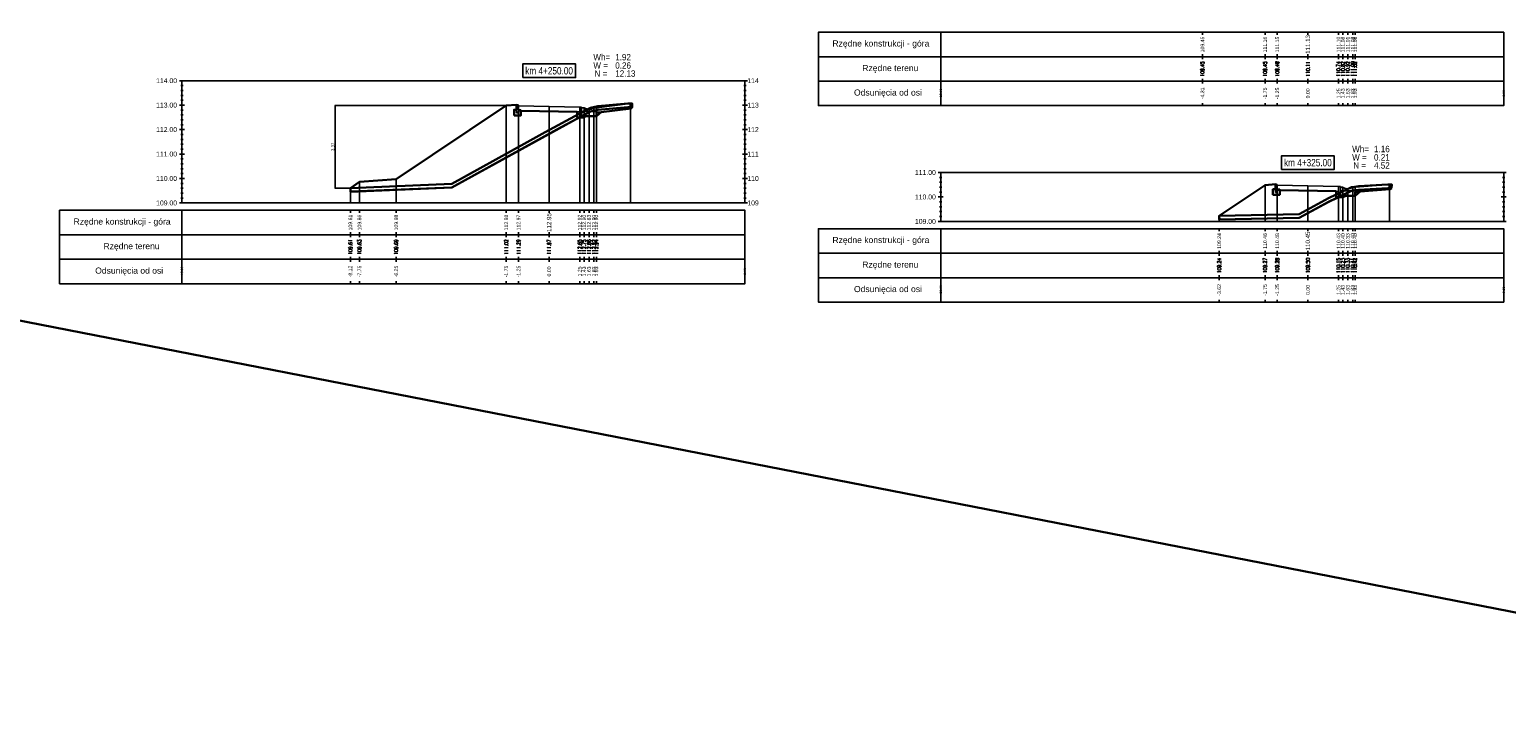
# Model space of a CAD drawing. Extents: x 7537626 to 7538805, y 5722894 to 5725486.
# Tile 88 of 105: x 7538696 to 7538756, y 5725288 to 5725317. Entities that reach past the tile are written whole.
import ezdxf

# ---------------------------------------------------------------- set-up
doc = ezdxf.new("R2010")
doc.units = 0
doc.header["$PDMODE"] = 35
doc.header["$PDSIZE"] = 0.3
for name, color, linetype in [('C-DROGI-PROFILE', 7, 'Continuous'), ('C-DROGI-PROFILE-ETYKIETY', 7, 'Continuous'), ('C-DROGI-PRZEKROJE-ETYKIETY', 7, 'Continuous'), ('C-POPRZECZKA-przekrój', 2, 'Continuous'), ('C-POPRZECZKA-widok', 1, 'Continuous')]:
    doc.layers.add(name, color=color, linetype=linetype)
for name, color, linetype, lineweight, plot in [('D-1.pow. hum.', 7, 'Continuous', 30, False), ('D-2.wykop', 30, 'Continuous', 30, False), ('D-3.nasyp', 4, 'Continuous', 30, False)]:
    doc.layers.add(name, color=color, linetype=linetype, lineweight=lineweight, plot=plot)
doc.layers.add('D-roboty-ziemne-opis', color=2, linetype='Continuous', lineweight=30)
doc.layers.add('poprzeczki', color=7, linetype='Continuous', true_color=0x0000d6)
doc.styles.add('2mm08', font='arial.ttf', dxfattribs={"width": 0.8})
doc.styles.add('opis_50', font='arial.ttf', dxfattribs={"height": 0.125})
doc.styles.get("Standard").update_dxf_attribs({"font": 'arial.ttf'})
doc.dimstyles.new('OPIS_50', dxfattribs={"dimscale": 0.5, "dimtxt": 0.125, "dimasz": 0.25, "dimexe": 0.1, "dimexo": 0.15, "dimgap": 0.1, "dimtad": 1, "dimzin": 0, "dimtxsty": 'opis_50', "dimblk": 'ARCHTICK', "dimcen": 0.15, "dimdle": 0.1, "dimaunit": 2, "dimadec": 4, "dimazin": 0, "dimtfac": 1, "dimtmove": 0, "dimatfit": 3, "dimfxl": 1, "dimarcsym": 0})

# ---------------------------------------------------------------- blocks, each defined once
blk = doc.blocks.new('_ArchTick')
at = {"color": 0, "linetype": 'ByBlock', "const_width": 0.15}
blk.add_lwpolyline([(-0.5, -0.5), (0.5, 0.5)], dxfattribs=at)
blk = doc.blocks.new('*D287')
at = {"layer": 'Defpoints', "color": 0, "transparency": 16777216}
for p in [(7538715.576, 5725313.586), (7538708.585, 5725310.219), (7538709.207, 5725310.219)]:
    blk.add_point(p, dxfattribs=at)
at = {"layer": 'poprzeczki', "color": 0, "lineweight": -2, "transparency": 16777216}
for p, q in [((7538715.561, 5725313.586), (7538708.575, 5725313.586)), ((7538708.585, 5725313.596), (7538708.585, 5725310.209)), ((7538709.192, 5725310.219), (7538708.575, 5725310.219))]:
    blk.add_line(p, q, dxfattribs=at)
at = {"layer": 'poprzeczki', "color": 0, "lineweight": -2, "transparency": 16777216, "xscale": 0.025, "yscale": 0.025, "zscale": 0.025}
for p, rotation in [((7538708.585, 5725313.586), 90), ((7538708.585, 5725310.219), 270)]:
    blk.add_blockref('_ArchTick', p, dxfattribs=dict(at, rotation=rotation))
at = {"layer": 'poprzeczki', "color": 0, "transparency": 16777216, "insert": (7538708.5, 5725311.903), "char_height": 0.125, "attachment_point": 5, "rotation": 90, "style": 'opis_50'}
blk.add_mtext('3,37', dxfattribs=at)

msp = doc.modelspace()

# ---------------------------------------------------------------- linework, layer by layer
at = {"layer": 'C-DROGI-PROFILE', "color": 7, "linetype": 'Continuous', "lineweight": -3}
for p, q in [((7538744.017, 5725316.587), (7538744.017, 5725316.487)), ((7538746.576, 5725316.587), (7538746.576, 5725316.487)), ((7538747.076, 5725316.587), (7538747.076, 5725316.487)), ((7538748.326, 5725316.587), (7538748.326, 5725316.487)), ((7538749.576, 5725316.587), (7538749.576, 5725316.487)), ((7538749.756, 5725316.587), (7538749.756, 5725316.487)), ((7538749.956, 5725316.587), (7538749.956, 5725316.487)), ((7538750.156, 5725316.587), (7538750.156, 5725316.487)), ((7538750.256, 5725316.587), (7538750.256, 5725316.487)), ((7538744.017, 5725315.587), (7538744.017, 5725315.687)), ((7538744.017, 5725315.587), (7538744.017, 5725315.487)), ((7538746.576, 5725315.587), (7538746.576, 5725315.687)), ((7538746.576, 5725315.587), (7538746.576, 5725315.487)), ((7538747.076, 5725315.587), (7538747.076, 5725315.687)), ((7538747.076, 5725315.587), (7538747.076, 5725315.487)), ((7538748.326, 5725315.587), (7538748.326, 5725315.687)), ((7538748.326, 5725315.587), (7538748.326, 5725315.487)), ((7538749.576, 5725315.587), (7538749.576, 5725315.687)), ((7538749.576, 5725315.587), (7538749.576, 5725315.487)), ((7538749.756, 5725315.587), (7538749.756, 5725315.687)), ((7538749.756, 5725315.587), (7538749.756, 5725315.487)), ((7538749.956, 5725315.587), (7538749.956, 5725315.687)), ((7538749.956, 5725315.587), (7538749.956, 5725315.487)), ((7538750.156, 5725315.587), (7538750.156, 5725315.687)), ((7538750.156, 5725315.587), (7538750.156, 5725315.487)), ((7538750.256, 5725315.587), (7538750.256, 5725315.687)), ((7538750.256, 5725315.587), (7538750.256, 5725315.487)), ((7538744.017, 5725314.587), (7538744.017, 5725314.687)), ((7538746.576, 5725314.587), (7538746.576, 5725314.687)), ((7538747.076, 5725314.587), (7538747.076, 5725314.687)), ((7538748.326, 5725314.587), (7538748.326, 5725314.687)), ((7538749.576, 5725314.587), (7538749.576, 5725314.687)), ((7538749.756, 5725314.587), (7538749.756, 5725314.687)), ((7538749.956, 5725314.587), (7538749.956, 5725314.687)), ((7538750.156, 5725314.587), (7538750.156, 5725314.687)), ((7538750.256, 5725314.587), (7538750.256, 5725314.687)), ((7538744.017, 5725314.587), (7538744.017, 5725314.487)), ((7538746.576, 5725314.587), (7538746.576, 5725314.487)), ((7538747.076, 5725314.587), (7538747.076, 5725314.487)), ((7538748.326, 5725314.587), (7538748.326, 5725314.487)), ((7538749.576, 5725314.587), (7538749.576, 5725314.487)), ((7538749.756, 5725314.587), (7538749.756, 5725314.487)), ((7538749.956, 5725314.587), (7538749.956, 5725314.487)), ((7538750.156, 5725314.587), (7538750.156, 5725314.487)), ((7538750.256, 5725314.587), (7538750.256, 5725314.487)), ((7538744.017, 5725313.587), (7538744.017, 5725313.687)), ((7538746.576, 5725313.587), (7538746.576, 5725313.687)), ((7538747.076, 5725313.587), (7538747.076, 5725313.687)), ((7538748.326, 5725313.587), (7538748.326, 5725313.687)), ((7538749.576, 5725313.587), (7538749.576, 5725313.687)), ((7538749.756, 5725313.587), (7538749.756, 5725313.687)), ((7538749.956, 5725313.587), (7538749.956, 5725313.687)), ((7538750.156, 5725313.587), (7538750.156, 5725313.687)), ((7538750.256, 5725313.587), (7538750.256, 5725313.687)), ((7538709.207, 5725309.307), (7538709.207, 5725309.207)), ((7538709.577, 5725309.307), (7538709.577, 5725309.207)), ((7538711.077, 5725309.307), (7538711.077, 5725309.207)), ((7538715.576, 5725309.307), (7538715.576, 5725309.207)), ((7538716.076, 5725309.307), (7538716.076, 5725309.207)), ((7538717.326, 5725309.307), (7538717.326, 5725309.207)), ((7538718.576, 5725309.307), (7538718.576, 5725309.207)), ((7538718.756, 5725309.307), (7538718.756, 5725309.207)), ((7538718.956, 5725309.307), (7538718.956, 5725309.207)), ((7538719.156, 5725309.307), (7538719.156, 5725309.207)), ((7538719.256, 5725309.307), (7538719.256, 5725309.207)), ((7538709.207, 5725308.307), (7538709.207, 5725308.407)), ((7538709.207, 5725308.307), (7538709.207, 5725308.207)), ((7538709.577, 5725308.307), (7538709.577, 5725308.407)), ((7538709.577, 5725308.307), (7538709.577, 5725308.207)), ((7538711.077, 5725308.307), (7538711.077, 5725308.407)), ((7538711.077, 5725308.307), (7538711.077, 5725308.207)), ((7538715.576, 5725308.307), (7538715.576, 5725308.407)), ((7538715.576, 5725308.307), (7538715.576, 5725308.207)), ((7538716.076, 5725308.307), (7538716.076, 5725308.407)), ((7538716.076, 5725308.307), (7538716.076, 5725308.207)), ((7538717.326, 5725308.307), (7538717.326, 5725308.407)), ((7538717.326, 5725308.307), (7538717.326, 5725308.207)), ((7538718.576, 5725308.307), (7538718.576, 5725308.407)), ((7538718.576, 5725308.307), (7538718.576, 5725308.207)), ((7538718.756, 5725308.307), (7538718.756, 5725308.407)), ((7538718.756, 5725308.307), (7538718.756, 5725308.207)), ((7538718.956, 5725308.307), (7538718.956, 5725308.407)), ((7538718.956, 5725308.307), (7538718.956, 5725308.207)), ((7538719.156, 5725308.307), (7538719.156, 5725308.407)), ((7538719.156, 5725308.307), (7538719.156, 5725308.207)), ((7538719.256, 5725308.307), (7538719.256, 5725308.407)), ((7538719.256, 5725308.307), (7538719.256, 5725308.207)), ((7538744.703, 5725308.552), (7538744.703, 5725308.452)), ((7538746.576, 5725308.552), (7538746.576, 5725308.452)), ((7538747.076, 5725308.552), (7538747.076, 5725308.452)), ((7538748.326, 5725308.552), (7538748.326, 5725308.452)), ((7538749.576, 5725308.552), (7538749.576, 5725308.452)), ((7538749.756, 5725308.552), (7538749.756, 5725308.452)), ((7538749.956, 5725308.552), (7538749.956, 5725308.452)), ((7538750.156, 5725308.552), (7538750.156, 5725308.452)), ((7538750.256, 5725308.552), (7538750.256, 5725308.452)), ((7538709.207, 5725307.307), (7538709.207, 5725307.407)), ((7538709.577, 5725307.307), (7538709.577, 5725307.407)), ((7538711.077, 5725307.307), (7538711.077, 5725307.407)), ((7538715.576, 5725307.307), (7538715.576, 5725307.407)), ((7538716.076, 5725307.307), (7538716.076, 5725307.407)), ((7538717.326, 5725307.307), (7538717.326, 5725307.407)), ((7538718.576, 5725307.307), (7538718.576, 5725307.407)), ((7538718.756, 5725307.307), (7538718.756, 5725307.407)), ((7538718.956, 5725307.307), (7538718.956, 5725307.407)), ((7538719.156, 5725307.307), (7538719.156, 5725307.407)), ((7538719.256, 5725307.307), (7538719.256, 5725307.407)), ((7538744.703, 5725307.552), (7538744.703, 5725307.652)), ((7538744.703, 5725307.552), (7538744.703, 5725307.452)), ((7538746.576, 5725307.552), (7538746.576, 5725307.652)), ((7538746.576, 5725307.552), (7538746.576, 5725307.452)), ((7538747.076, 5725307.552), (7538747.076, 5725307.652)), ((7538747.076, 5725307.552), (7538747.076, 5725307.452)), ((7538748.326, 5725307.552), (7538748.326, 5725307.652)), ((7538748.326, 5725307.552), (7538748.326, 5725307.452)), ((7538749.576, 5725307.552), (7538749.576, 5725307.652)), ((7538749.576, 5725307.552), (7538749.576, 5725307.452)), ((7538749.756, 5725307.552), (7538749.756, 5725307.652)), ((7538749.756, 5725307.552), (7538749.756, 5725307.452)), ((7538749.956, 5725307.552), (7538749.956, 5725307.652)), ((7538749.956, 5725307.552), (7538749.956, 5725307.452)), ((7538750.156, 5725307.552), (7538750.156, 5725307.652)), ((7538750.156, 5725307.552), (7538750.156, 5725307.452)), ((7538750.256, 5725307.552), (7538750.256, 5725307.652)), ((7538750.256, 5725307.552), (7538750.256, 5725307.452)), ((7538709.207, 5725307.307), (7538709.207, 5725307.207)), ((7538709.577, 5725307.307), (7538709.577, 5725307.207)), ((7538711.077, 5725307.307), (7538711.077, 5725307.207)), ((7538715.576, 5725307.307), (7538715.576, 5725307.207)), ((7538716.076, 5725307.307), (7538716.076, 5725307.207)), ((7538717.326, 5725307.307), (7538717.326, 5725307.207)), ((7538718.576, 5725307.307), (7538718.576, 5725307.207)), ((7538718.756, 5725307.307), (7538718.756, 5725307.207)), ((7538718.956, 5725307.307), (7538718.956, 5725307.207)), ((7538719.156, 5725307.307), (7538719.156, 5725307.207)), ((7538719.256, 5725307.307), (7538719.256, 5725307.207)), ((7538709.207, 5725306.307), (7538709.207, 5725306.407)), ((7538709.577, 5725306.307), (7538709.577, 5725306.407)), ((7538711.077, 5725306.307), (7538711.077, 5725306.407)), ((7538715.576, 5725306.307), (7538715.576, 5725306.407)), ((7538716.076, 5725306.307), (7538716.076, 5725306.407)), ((7538717.326, 5725306.307), (7538717.326, 5725306.407)), ((7538718.576, 5725306.307), (7538718.576, 5725306.407)), ((7538718.756, 5725306.307), (7538718.756, 5725306.407)), ((7538718.956, 5725306.307), (7538718.956, 5725306.407)), ((7538719.156, 5725306.307), (7538719.156, 5725306.407)), ((7538719.256, 5725306.307), (7538719.256, 5725306.407)), ((7538744.703, 5725306.552), (7538744.703, 5725306.652)), ((7538744.703, 5725306.552), (7538744.703, 5725306.452)), ((7538746.576, 5725306.552), (7538746.576, 5725306.652)), ((7538746.576, 5725306.552), (7538746.576, 5725306.452)), ((7538747.076, 5725306.552), (7538747.076, 5725306.652)), ((7538747.076, 5725306.552), (7538747.076, 5725306.452)), ((7538748.326, 5725306.552), (7538748.326, 5725306.652)), ((7538748.326, 5725306.552), (7538748.326, 5725306.452)), ((7538749.576, 5725306.552), (7538749.576, 5725306.652)), ((7538749.576, 5725306.552), (7538749.576, 5725306.452)), ((7538749.756, 5725306.552), (7538749.756, 5725306.652)), ((7538749.756, 5725306.552), (7538749.756, 5725306.452)), ((7538749.956, 5725306.552), (7538749.956, 5725306.652)), ((7538749.956, 5725306.552), (7538749.956, 5725306.452)), ((7538750.156, 5725306.552), (7538750.156, 5725306.652)), ((7538750.156, 5725306.552), (7538750.156, 5725306.452)), ((7538750.256, 5725306.552), (7538750.256, 5725306.652)), ((7538750.256, 5725306.552), (7538750.256, 5725306.452)), ((7538744.703, 5725305.552), (7538744.703, 5725305.652)), ((7538746.576, 5725305.552), (7538746.576, 5725305.652)), ((7538747.076, 5725305.552), (7538747.076, 5725305.652)), ((7538748.326, 5725305.552), (7538748.326, 5725305.652)), ((7538749.576, 5725305.552), (7538749.576, 5725305.652)), ((7538749.756, 5725305.552), (7538749.756, 5725305.652)), ((7538749.956, 5725305.552), (7538749.956, 5725305.652)), ((7538750.156, 5725305.552), (7538750.156, 5725305.652)), ((7538750.256, 5725305.552), (7538750.256, 5725305.652))]:
    msp.add_line(p, q, dxfattribs=at)
at = {"layer": 'C-DROGI-PROFILE', "color": 1, "linetype": 'Continuous', "lineweight": -3}
for points in [[(7538733.326, 5725315.587), (7538733.326, 5725316.587), (7538728.326, 5725316.587), (7538728.326, 5725315.587)], [(7538733.326, 5725315.587), (7538756.326, 5725315.587), (7538756.326, 5725316.587), (7538733.326, 5725316.587)], [(7538733.326, 5725314.587), (7538733.326, 5725315.587), (7538728.326, 5725315.587), (7538728.326, 5725314.587)], [(7538733.326, 5725314.587), (7538756.326, 5725314.587), (7538756.326, 5725315.587), (7538733.326, 5725315.587)], [(7538733.326, 5725313.587), (7538733.326, 5725314.587), (7538728.326, 5725314.587), (7538728.326, 5725313.587)], [(7538733.326, 5725313.587), (7538756.326, 5725313.587), (7538756.326, 5725314.587), (7538733.326, 5725314.587)], [(7538702.326, 5725308.307), (7538702.326, 5725309.307), (7538697.326, 5725309.307), (7538697.326, 5725308.307)], [(7538702.326, 5725308.307), (7538725.326, 5725308.307), (7538725.326, 5725309.307), (7538702.326, 5725309.307)], [(7538702.326, 5725307.307), (7538702.326, 5725308.307), (7538697.326, 5725308.307), (7538697.326, 5725307.307)], [(7538702.326, 5725307.307), (7538725.326, 5725307.307), (7538725.326, 5725308.307), (7538702.326, 5725308.307)], [(7538733.326, 5725307.552), (7538733.326, 5725308.552), (7538728.326, 5725308.552), (7538728.326, 5725307.552)], [(7538733.326, 5725307.552), (7538756.326, 5725307.552), (7538756.326, 5725308.552), (7538733.326, 5725308.552)], [(7538733.326, 5725306.552), (7538733.326, 5725307.552), (7538728.326, 5725307.552), (7538728.326, 5725306.552)], [(7538733.326, 5725306.552), (7538756.326, 5725306.552), (7538756.326, 5725307.552), (7538733.326, 5725307.552)], [(7538702.326, 5725306.307), (7538702.326, 5725307.307), (7538697.326, 5725307.307), (7538697.326, 5725306.307)], [(7538702.326, 5725306.307), (7538725.326, 5725306.307), (7538725.326, 5725307.307), (7538702.326, 5725307.307)], [(7538733.326, 5725305.552), (7538733.326, 5725306.552), (7538728.326, 5725306.552), (7538728.326, 5725305.552)], [(7538733.326, 5725305.552), (7538756.326, 5725305.552), (7538756.326, 5725306.552), (7538733.326, 5725306.552)]]:
    msp.add_3dface(points, dxfattribs=at)
at = {"layer": 'C-DROGI-PRZEKROJE-ETYKIETY', "color": 1, "linetype": 'Continuous', "lineweight": -3}
for p, q in [((7538715.576, 5725313.586), (7538715.576, 5725309.607)), ((7538716.076, 5725313.579), (7538716.076, 5725309.607)), ((7538717.326, 5725313.554), (7538717.326, 5725309.607)), ((7538718.576, 5725313.529), (7538718.576, 5725309.607)), ((7538718.756, 5725313.503), (7538718.756, 5725309.607)), ((7538718.956, 5725313.433), (7538718.956, 5725309.607)), ((7538719.156, 5725313.503), (7538719.156, 5725309.607)), ((7538719.256, 5725313.503), (7538719.256, 5725309.607)), ((7538720.656, 5725313.672), (7538720.656, 5725309.607)), ((7538746.576, 5725310.337), (7538746.576, 5725308.852)), ((7538747.076, 5725310.331), (7538747.076, 5725308.852)), ((7538748.326, 5725310.306), (7538748.326, 5725308.852)), ((7538749.576, 5725310.281), (7538749.576, 5725308.852)), ((7538749.756, 5725310.255), (7538749.756, 5725308.852)), ((7538749.956, 5725310.185), (7538749.956, 5725308.852)), ((7538750.156, 5725310.255), (7538750.156, 5725308.852)), ((7538750.256, 5725310.255), (7538750.256, 5725308.852)), ((7538751.656, 5725310.365), (7538751.656, 5725308.852)), ((7538744.703, 5725309.088), (7538744.703, 5725308.852))]:
    msp.add_line(p, q, dxfattribs=at)
for points in [[(7538709.577, 5725310.466), (7538709.577, 5725309.607)], [(7538711.077, 5725310.586), (7538711.077, 5725309.607)], [(7538709.207, 5725310.219), (7538709.207, 5725309.607)]]:
    msp.add_lwpolyline(points, dxfattribs=at)
at = {"layer": 'C-POPRZECZKA-przekrój', "color": 2, "linetype": 'Continuous', "lineweight": -3}
for p, q in [((7538715.576, 5725313.586), (7538715.996, 5725313.619)), ((7538715.896, 5725313.189), (7538715.896, 5725313.419)), ((7538715.896, 5725313.419), (7538715.996, 5725313.419)), ((7538716.036, 5725313.619), (7538715.996, 5725313.619)), ((7538715.996, 5725313.619), (7538715.996, 5725313.289)), ((7538715.996, 5725313.419), (7538715.996, 5725313.319)), ((7538716.042, 5725313.619), (7538716.036, 5725313.619)), ((7538716.05, 5725313.617), (7538716.042, 5725313.619)), ((7538716.059, 5725313.613), (7538716.05, 5725313.617)), ((7538716.065, 5725313.608), (7538716.059, 5725313.613)), ((7538716.069, 5725313.602), (7538716.065, 5725313.608)), ((7538716.073, 5725313.595), (7538716.069, 5725313.602)), ((7538716.076, 5725313.587), (7538716.073, 5725313.595)), ((7538716.076, 5725313.579), (7538716.076, 5725313.587)), ((7538716.076, 5725313.579), (7538717.326, 5725313.554)), ((7538716.076, 5725313.579), (7538716.077, 5725313.379)), ((7538716.076, 5725313.289), (7538716.076, 5725313.579)), ((7538716.076, 5725313.579), (7538716.076, 5725313.419)), ((7538716.076, 5725313.419), (7538716.176, 5725313.419)), ((7538716.176, 5725313.419), (7538716.176, 5725313.189)), ((7538717.326, 5725313.354), (7538717.326, 5725313.554)), ((7538717.326, 5725313.554), (7538718.576, 5725313.529)), ((7538718.576, 5725313.529), (7538718.575, 5725313.329)), ((7538718.576, 5725313.529), (7538718.656, 5725313.529)), ((7538718.576, 5725313.329), (7538718.576, 5725313.529)), ((7538718.576, 5725313.529), (7538718.576, 5725313.199)), ((7538718.656, 5725313.153), (7538718.656, 5725313.529)), ((7538718.656, 5725313.503), (7538718.756, 5725313.503)), ((7538718.656, 5725313.353), (7538718.656, 5725313.503)), ((7538718.756, 5725313.503), (7538718.773, 5725313.491)), ((7538718.773, 5725313.491), (7538718.791, 5725313.479)), ((7538718.791, 5725313.479), (7538718.808, 5725313.47)), ((7538718.808, 5725313.47), (7538718.827, 5725313.461)), ((7538718.827, 5725313.461), (7538718.849, 5725313.452)), ((7538718.849, 5725313.452), (7538718.877, 5725313.443)), ((7538718.877, 5725313.443), (7538718.903, 5725313.438)), ((7538718.903, 5725313.438), (7538718.926, 5725313.435)), ((7538718.926, 5725313.435), (7538718.956, 5725313.433)), ((7538718.956, 5725313.433), (7538718.979, 5725313.434)), ((7538718.979, 5725313.434), (7538719.005, 5725313.437)), ((7538719.005, 5725313.437), (7538719.027, 5725313.441)), ((7538719.027, 5725313.441), (7538719.056, 5725313.449)), ((7538719.056, 5725313.449), (7538719.082, 5725313.459)), ((7538719.082, 5725313.459), (7538719.107, 5725313.471)), ((7538719.107, 5725313.471), (7538719.125, 5725313.481)), ((7538719.125, 5725313.481), (7538719.141, 5725313.492)), ((7538719.141, 5725313.492), (7538719.156, 5725313.503)), ((7538719.156, 5725313.503), (7538719.256, 5725313.503)), ((7538719.256, 5725313.503), (7538719.256, 5725313.353)), ((7538716.176, 5725313.189), (7538715.896, 5725313.189)), ((7538715.996, 5725313.319), (7538716.076, 5725313.319)), ((7538715.996, 5725313.289), (7538716.076, 5725313.289)), ((7538716.077, 5725313.379), (7538717.326, 5725313.354)), ((7538717.326, 5725313.354), (7538718.575, 5725313.329)), ((7538718.476, 5725313.099), (7538718.476, 5725313.329)), ((7538718.476, 5725313.329), (7538718.576, 5725313.329)), ((7538718.756, 5725313.099), (7538718.476, 5725313.099)), ((7538718.576, 5725313.199), (7538718.656, 5725313.199)), ((7538719.256, 5725313.353), (7538718.656, 5725313.353)), ((7538718.656, 5725313.329), (7538718.756, 5725313.329)), ((7538718.656, 5725313.199), (7538718.656, 5725313.329)), ((7538718.656, 5725313.153), (7538719.256, 5725313.153)), ((7538718.756, 5725313.329), (7538718.756, 5725313.099)), ((7538719.256, 5725313.153), (7538719.256, 5725313.353)), ((7538744.703, 5725309.088), (7538746.576, 5725310.337)), ((7538746.576, 5725310.337), (7538746.996, 5725310.371)), ((7538746.896, 5725309.941), (7538746.896, 5725310.171)), ((7538746.896, 5725310.171), (7538746.996, 5725310.171)), ((7538747.176, 5725309.941), (7538746.896, 5725309.941)), ((7538747.036, 5725310.371), (7538746.996, 5725310.371)), ((7538746.996, 5725310.371), (7538746.996, 5725310.041)), ((7538746.996, 5725310.171), (7538746.996, 5725310.071)), ((7538746.996, 5725310.071), (7538747.076, 5725310.071)), ((7538746.996, 5725310.041), (7538747.076, 5725310.041)), ((7538747.042, 5725310.37), (7538747.036, 5725310.371)), ((7538747.05, 5725310.368), (7538747.042, 5725310.37)), ((7538747.059, 5725310.364), (7538747.05, 5725310.368)), ((7538747.065, 5725310.359), (7538747.059, 5725310.364)), ((7538747.069, 5725310.354), (7538747.065, 5725310.359)), ((7538747.073, 5725310.346), (7538747.069, 5725310.354)), ((7538747.076, 5725310.338), (7538747.073, 5725310.346)), ((7538747.076, 5725310.331), (7538747.076, 5725310.338)), ((7538747.076, 5725310.331), (7538748.326, 5725310.306)), ((7538747.076, 5725310.331), (7538747.077, 5725310.131)), ((7538747.076, 5725310.041), (7538747.076, 5725310.331)), ((7538747.076, 5725310.331), (7538747.076, 5725310.171)), ((7538747.076, 5725310.171), (7538747.176, 5725310.171)), ((7538747.077, 5725310.131), (7538748.326, 5725310.106)), ((7538747.176, 5725310.171), (7538747.176, 5725309.941)), ((7538748.326, 5725310.106), (7538748.326, 5725310.306)), ((7538748.326, 5725310.306), (7538749.576, 5725310.281)), ((7538748.326, 5725310.106), (7538749.575, 5725310.081)), ((7538749.476, 5725309.851), (7538749.476, 5725310.081)), ((7538749.476, 5725310.081), (7538749.576, 5725310.081)), ((7538749.756, 5725309.851), (7538749.476, 5725309.851)), ((7538749.576, 5725310.281), (7538749.575, 5725310.081)), ((7538749.576, 5725310.281), (7538749.656, 5725310.281)), ((7538749.576, 5725310.081), (7538749.576, 5725310.281)), ((7538749.576, 5725310.281), (7538749.576, 5725309.951)), ((7538749.576, 5725309.951), (7538749.656, 5725309.951)), ((7538749.656, 5725309.905), (7538749.656, 5725310.281)), ((7538749.656, 5725310.255), (7538749.756, 5725310.255)), ((7538749.656, 5725310.105), (7538749.656, 5725310.255)), ((7538750.256, 5725310.105), (7538749.656, 5725310.105)), ((7538749.656, 5725310.081), (7538749.756, 5725310.081)), ((7538749.656, 5725309.951), (7538749.656, 5725310.081)), ((7538749.656, 5725309.905), (7538750.256, 5725309.905)), ((7538749.756, 5725310.255), (7538749.773, 5725310.242)), ((7538749.756, 5725310.081), (7538749.756, 5725309.851)), ((7538749.773, 5725310.242), (7538749.791, 5725310.23)), ((7538749.791, 5725310.23), (7538749.808, 5725310.221)), ((7538749.808, 5725310.221), (7538749.827, 5725310.212)), ((7538749.827, 5725310.212), (7538749.849, 5725310.203)), ((7538749.849, 5725310.203), (7538749.877, 5725310.195)), ((7538749.877, 5725310.195), (7538749.903, 5725310.189)), ((7538749.903, 5725310.189), (7538749.926, 5725310.186)), ((7538749.926, 5725310.186), (7538749.956, 5725310.185)), ((7538749.956, 5725310.185), (7538749.979, 5725310.185)), ((7538749.979, 5725310.185), (7538750.005, 5725310.188)), ((7538750.005, 5725310.188), (7538750.027, 5725310.193)), ((7538750.027, 5725310.193), (7538750.056, 5725310.2)), ((7538750.056, 5725310.2), (7538750.082, 5725310.21)), ((7538750.082, 5725310.21), (7538750.107, 5725310.222)), ((7538750.107, 5725310.222), (7538750.125, 5725310.232)), ((7538750.125, 5725310.232), (7538750.141, 5725310.243)), ((7538750.141, 5725310.243), (7538750.156, 5725310.255)), ((7538750.156, 5725310.255), (7538750.256, 5725310.255)), ((7538750.256, 5725310.255), (7538750.256, 5725310.105)), ((7538750.256, 5725309.905), (7538750.256, 5725310.105))]:
    msp.add_line(p, q, dxfattribs=at)
msp.add_lwpolyline([(7538709.207, 5725310.219), (7538709.577, 5725310.466), (7538711.077, 5725310.586), (7538715.576, 5725313.586)], dxfattribs=at)
at = {"layer": 'C-POPRZECZKA-przekrój'}
for points in [[(7538719.256, 5725313.503), (7538720.656, 5725313.672)], [(7538719.28, 5725313.305), (7538720.68, 5725313.473)], [(7538750.256, 5725310.255), (7538751.656, 5725310.365)], [(7538750.272, 5725310.055), (7538751.672, 5725310.165)]]:
    msp.add_lwpolyline(points, dxfattribs=at)
at = {"layer": 'C-POPRZECZKA-widok', "color": 1, "linetype": 'Continuous', "lineweight": -3}
for p, q in [((7538702.226, 5725314.607), (7538725.426, 5725314.607)), ((7538702.326, 5725309.607), (7538702.326, 5725314.607)), ((7538725.326, 5725309.607), (7538725.326, 5725314.607)), ((7538702.276, 5725314.407), (7538702.376, 5725314.407)), ((7538702.276, 5725314.207), (7538702.376, 5725314.207)), ((7538702.276, 5725314.007), (7538702.376, 5725314.007)), ((7538725.276, 5725314.407), (7538725.376, 5725314.407)), ((7538725.276, 5725314.207), (7538725.376, 5725314.207)), ((7538725.276, 5725314.007), (7538725.376, 5725314.007)), ((7538702.226, 5725313.607), (7538702.426, 5725313.607)), ((7538702.276, 5725313.807), (7538702.376, 5725313.807)), ((7538702.276, 5725313.607), (7538702.376, 5725313.607)), ((7538702.276, 5725313.407), (7538702.376, 5725313.407)), ((7538725.226, 5725313.607), (7538725.426, 5725313.607)), ((7538725.276, 5725313.807), (7538725.376, 5725313.807)), ((7538725.276, 5725313.607), (7538725.376, 5725313.607)), ((7538725.276, 5725313.407), (7538725.376, 5725313.407)), ((7538702.276, 5725313.207), (7538702.376, 5725313.207)), ((7538702.276, 5725313.007), (7538702.376, 5725313.007)), ((7538702.276, 5725312.807), (7538702.376, 5725312.807)), ((7538725.276, 5725313.207), (7538725.376, 5725313.207)), ((7538725.276, 5725313.007), (7538725.376, 5725313.007)), ((7538725.276, 5725312.807), (7538725.376, 5725312.807)), ((7538702.226, 5725312.607), (7538702.426, 5725312.607)), ((7538702.276, 5725312.607), (7538702.376, 5725312.607)), ((7538702.276, 5725312.407), (7538702.376, 5725312.407)), ((7538702.276, 5725312.207), (7538702.376, 5725312.207)), ((7538725.226, 5725312.607), (7538725.426, 5725312.607)), ((7538725.276, 5725312.607), (7538725.376, 5725312.607)), ((7538725.276, 5725312.407), (7538725.376, 5725312.407)), ((7538725.276, 5725312.207), (7538725.376, 5725312.207)), ((7538702.226, 5725311.607), (7538702.426, 5725311.607)), ((7538702.276, 5725312.007), (7538702.376, 5725312.007)), ((7538702.276, 5725311.807), (7538702.376, 5725311.807)), ((7538702.276, 5725311.607), (7538702.376, 5725311.607)), ((7538725.226, 5725311.607), (7538725.426, 5725311.607)), ((7538725.276, 5725312.007), (7538725.376, 5725312.007)), ((7538725.276, 5725311.807), (7538725.376, 5725311.807)), ((7538725.276, 5725311.607), (7538725.376, 5725311.607)), ((7538702.276, 5725311.407), (7538702.376, 5725311.407)), ((7538702.276, 5725311.207), (7538702.376, 5725311.207)), ((7538702.276, 5725311.007), (7538702.376, 5725311.007)), ((7538725.276, 5725311.407), (7538725.376, 5725311.407)), ((7538725.276, 5725311.207), (7538725.376, 5725311.207)), ((7538725.276, 5725311.007), (7538725.376, 5725311.007)), ((7538702.226, 5725310.607), (7538702.426, 5725310.607)), ((7538702.276, 5725310.807), (7538702.376, 5725310.807)), ((7538702.276, 5725310.607), (7538702.376, 5725310.607)), ((7538702.276, 5725310.407), (7538702.376, 5725310.407)), ((7538725.226, 5725310.607), (7538725.426, 5725310.607)), ((7538725.276, 5725310.807), (7538725.376, 5725310.807)), ((7538725.276, 5725310.607), (7538725.376, 5725310.607)), ((7538725.276, 5725310.407), (7538725.376, 5725310.407)), ((7538733.226, 5725310.852), (7538756.426, 5725310.852)), ((7538733.276, 5725310.652), (7538733.376, 5725310.652)), ((7538733.276, 5725310.452), (7538733.376, 5725310.452)), ((7538733.326, 5725308.852), (7538733.326, 5725310.852)), ((7538756.276, 5725310.652), (7538756.376, 5725310.652)), ((7538756.276, 5725310.452), (7538756.376, 5725310.452)), ((7538756.326, 5725308.852), (7538756.326, 5725310.852)), ((7538702.276, 5725310.207), (7538702.376, 5725310.207)), ((7538702.276, 5725310.007), (7538702.376, 5725310.007)), ((7538702.276, 5725309.807), (7538702.376, 5725309.807)), ((7538725.276, 5725310.207), (7538725.376, 5725310.207)), ((7538725.276, 5725310.007), (7538725.376, 5725310.007)), ((7538725.276, 5725309.807), (7538725.376, 5725309.807)), ((7538733.226, 5725309.852), (7538733.426, 5725309.852)), ((7538733.276, 5725310.252), (7538733.376, 5725310.252)), ((7538733.276, 5725310.052), (7538733.376, 5725310.052)), ((7538733.276, 5725309.852), (7538733.376, 5725309.852)), ((7538756.226, 5725309.852), (7538756.426, 5725309.852)), ((7538756.276, 5725310.252), (7538756.376, 5725310.252)), ((7538756.276, 5725310.052), (7538756.376, 5725310.052)), ((7538756.276, 5725309.852), (7538756.376, 5725309.852)), ((7538702.226, 5725309.607), (7538725.426, 5725309.607)), ((7538733.276, 5725309.652), (7538733.376, 5725309.652)), ((7538733.276, 5725309.452), (7538733.376, 5725309.452)), ((7538733.276, 5725309.252), (7538733.376, 5725309.252)), ((7538756.276, 5725309.652), (7538756.376, 5725309.652)), ((7538756.276, 5725309.452), (7538756.376, 5725309.452)), ((7538756.276, 5725309.252), (7538756.376, 5725309.252)), ((7538733.226, 5725308.852), (7538756.426, 5725308.852)), ((7538733.276, 5725309.052), (7538733.376, 5725309.052)), ((7538756.276, 5725309.052), (7538756.376, 5725309.052))]:
    msp.add_line(p, q, dxfattribs=at)
at = {"layer": 'C-POPRZECZKA-widok', "color": 3, "linetype": 'Continuous', "lineweight": -3}
for points in [[(7538716.247, 5725314.732), (7538718.406, 5725314.732), (7538718.406, 5725315.289), (7538716.247, 5725315.289)], [(7538747.247, 5725310.977), (7538749.406, 5725310.977), (7538749.406, 5725311.534), (7538747.247, 5725311.534)]]:
    msp.add_3dface(points, dxfattribs=at)
at = {"layer": 'D-1.pow. hum.'}
for points in [[(7538709.207, 5725310.219), (7538709.207, 5725310.069), (7538713.348, 5725310.238), (7538717.648, 5725312.607), (7538719.018, 5725313.351), (7538719.318, 5725313.416), (7538720.547, 5725313.52), (7538720.725, 5725313.523), (7538720.724, 5725313.673), (7538720.547, 5725313.67), (7538719.318, 5725313.566), (7538719.018, 5725313.501), (7538718.371, 5725313.15), (7538717.169, 5725312.496), (7538716.307, 5725312.028), (7538713.348, 5725310.388), (7538709.207, 5725310.219)], [(7538744.703, 5725309.088), (7538744.703, 5725308.938), (7538747.963, 5725309), (7538749.173, 5725309.657), (7538750.107, 5725310.102), (7538750.395, 5725310.142), (7538751.596, 5725310.214), (7538751.741, 5725310.216), (7538751.752, 5725310.366), (7538751.588, 5725310.365), (7538750.395, 5725310.292), (7538750.229, 5725310.267), (7538750.107, 5725310.252), (7538749.173, 5725309.807), (7538747.963, 5725309.15), (7538744.703, 5725309.088)]]:
    msp.add_lwpolyline(points, dxfattribs=at)
at = {"layer": 'D-2.wykop'}
for points in [[(7538720.68, 5725313.473), (7538720.725, 5725313.523), (7538720.547, 5725313.52), (7538719.318, 5725313.416), (7538719.018, 5725313.351), (7538718.554, 5725313.099), (7538718.756, 5725313.099), (7538718.825, 5725313.153), (7538719.256, 5725313.153), (7538719.453, 5725313.326), (7538720.68, 5725313.473)], [(7538751.672, 5725310.165), (7538751.741, 5725310.216), (7538751.596, 5725310.214), (7538750.395, 5725310.142), (7538750.107, 5725310.102), (7538749.575, 5725309.851), (7538749.756, 5725309.851), (7538749.883, 5725309.905), (7538750.256, 5725309.905), (7538750.456, 5725310.07), (7538751.672, 5725310.165)]]:
    msp.add_lwpolyline(points, dxfattribs=at)
at = {"layer": 'D-3.nasyp'}
for points in [[(7538467.673, 5725349.337), (7538780.682, 5725288.204)], [(7538715.896, 5725313.189), (7538715.896, 5725313.419), (7538715.996, 5725313.419), (7538715.996, 5725313.619), (7538715.576, 5725313.586), (7538711.077, 5725310.586), (7538709.577, 5725310.466), (7538709.207, 5725310.219), (7538709.213, 5725310.07), (7538713.348, 5725310.238), (7538718.554, 5725313.099), (7538718.476, 5725313.099), (7538718.476, 5725313.329), (7538716.176, 5725313.377), (7538716.176, 5725313.189), (7538715.896, 5725313.189)], [(7538720.656, 5725313.672), (7538720.656, 5725313.47), (7538720.68, 5725313.473), (7538720.725, 5725313.523), (7538720.725, 5725313.673), (7538720.656, 5725313.673)], [(7538718.756, 5725313.153), (7538718.756, 5725313.098), (7538718.825, 5725313.153), (7538718.756, 5725313.153)], [(7538719.256, 5725313.303), (7538719.256, 5725313.153), (7538719.453, 5725313.326), (7538719.256, 5725313.303)], [(7538746.896, 5725309.941), (7538746.896, 5725310.171), (7538746.996, 5725310.171), (7538746.996, 5725310.371), (7538746.576, 5725310.337), (7538744.703, 5725309.088), (7538744.708, 5725308.938), (7538747.963, 5725309), (7538749.152, 5725309.646), (7538749.579, 5725309.851), (7538749.476, 5725309.851), (7538749.476, 5725310.083), (7538747.176, 5725310.129), (7538747.176, 5725309.941), (7538746.896, 5725309.941)], [(7538749.756, 5725309.905), (7538749.756, 5725309.851), (7538749.872, 5725309.905), (7538749.756, 5725309.905)], [(7538750.256, 5725310.054), (7538750.256, 5725309.905), (7538750.456, 5725310.07), (7538750.256, 5725310.054)], [(7538751.656, 5725310.365), (7538751.656, 5725310.164), (7538751.672, 5725310.165), (7538751.741, 5725310.216), (7538751.74, 5725310.366), (7538751.656, 5725310.365)]]:
    msp.add_lwpolyline(points, dxfattribs=at)

# ---------------------------------------------------------------- texts
at = {"layer": 'C-DROGI-PROFILE', "color": 2}
for s, p in [('Rzędne konstrukcji - góra', (7538728.901, 5725316.004)), ('Rzędne terenu', (7538730.122, 5725314.998)), ('Odsunięcia od osi', (7538729.782, 5725313.998)), ('Rzędne konstrukcji - góra', (7538697.901, 5725308.724)), ('Rzędne terenu', (7538699.122, 5725307.718)), ('Rzędne konstrukcji - góra', (7538728.901, 5725307.969)), ('Odsunięcia od osi', (7538698.782, 5725306.718)), ('Rzędne terenu', (7538730.122, 5725306.963)), ('Odsunięcia od osi', (7538729.782, 5725305.963))]:
    msp.add_text(s, height=0.25, dxfattribs=at).set_placement(p)
at = {"layer": 'C-DROGI-PROFILE-ETYKIETY', "color": 1, "linetype": 'Continuous', "lineweight": -3, "attachment_point": 5, "rotation": 90, "style": '2mm08'}
for s, insert, char_height in [('111.13', (7538748.326, 5725316.087), 0.18), ('109.45', (7538744.017, 5725316.087), 0.15), ('111.16', (7538746.576, 5725316.087), 0.15), ('111.15', (7538747.076, 5725316.087), 0.15), ('111.10', (7538749.576, 5725316.087), 0.15), ('111.08', (7538749.756, 5725316.087), 0.15), ('111.01', (7538749.956, 5725316.087), 0.15), ('111.08', (7538750.156, 5725316.087), 0.15), ('111.08', (7538750.256, 5725316.087), 0.15), ('{\\Fsimplex.shx|c238;109.45}', (7538744.017, 5725315.087), 0.15), ('{\\Fsimplex.shx|c238;109.45}', (7538746.576, 5725315.087), 0.15), ('{\\Fsimplex.shx|c238;109.48}', (7538747.076, 5725315.087), 0.15), ('{\\Fsimplex.shx|c238;110.11}', (7538748.326, 5725315.087), 0.15), ('{\\Fsimplex.shx|c238;110.74}', (7538749.576, 5725315.087), 0.15), ('{\\Fsimplex.shx|c238;110.82}', (7538749.756, 5725315.087), 0.15), ('{\\Fsimplex.shx|c238;110.92}', (7538749.956, 5725315.087), 0.15), ('{\\Fsimplex.shx|c238;111.00}', (7538750.156, 5725315.087), 0.15), ('{\\Fsimplex.shx|c238;111.02}', (7538750.256, 5725315.087), 0.15), ('-4.31', (7538744.017, 5725314.087), 0.15), ('-1.75', (7538746.576, 5725314.087), 0.15), ('-1.25', (7538747.076, 5725314.087), 0.15), ('0.00', (7538748.326, 5725314.087), 0.15), ('1.25', (7538749.576, 5725314.087), 0.15), ('1.43', (7538749.756, 5725314.087), 0.15), ('1.63', (7538749.956, 5725314.087), 0.15), ('1.83', (7538750.156, 5725314.087), 0.15), ('1.93', (7538750.256, 5725314.087), 0.15), ('112.95', (7538717.326, 5725308.807), 0.18), ('109.61', (7538709.207, 5725308.807), 0.15), ('109.86', (7538709.577, 5725308.807), 0.15), ('109.98', (7538711.077, 5725308.807), 0.15), ('112.98', (7538715.576, 5725308.807), 0.15), ('112.97', (7538716.076, 5725308.807), 0.15), ('112.92', (7538718.576, 5725308.807), 0.15), ('112.90', (7538718.756, 5725308.807), 0.15), ('112.83', (7538718.956, 5725308.807), 0.15), ('112.90', (7538719.156, 5725308.807), 0.15), ('112.90', (7538719.256, 5725308.807), 0.15), ('{\\Fsimplex|c238;109.61}', (7538709.207, 5725307.807), 0.15), ('{\\Fsimplex|c238;109.63}', (7538709.577, 5725307.807), 0.15), ('{\\Fsimplex|c238;109.69}', (7538711.077, 5725307.807), 0.15), ('{\\Fsimplex.shx|c238;111.02}', (7538715.576, 5725307.807), 0.15), ('{\\Fsimplex.shx|c238;111.29}', (7538716.076, 5725307.807), 0.15), ('{\\Fsimplex.shx|c238;111.97}', (7538717.326, 5725307.807), 0.15), ('{\\Fsimplex.shx|c238;112.65}', (7538718.576, 5725307.807), 0.15), ('{\\Fsimplex.shx|c238;112.75}', (7538718.756, 5725307.807), 0.15), ('{\\Fsimplex.shx|c238;112.86}', (7538718.956, 5725307.807), 0.15), ('{\\Fsimplex.shx|c238;112.92}', (7538719.156, 5725307.807), 0.15), ('{\\Fsimplex.shx|c238;112.94}', (7538719.256, 5725307.807), 0.15), ('109.24', (7538744.703, 5725308.052), 0.15), ('110.48', (7538746.576, 5725308.052), 0.15), ('110.48', (7538747.076, 5725308.052), 0.15), ('110.45', (7538748.326, 5725308.052), 0.18), ('110.43', (7538749.576, 5725308.052), 0.15), ('110.40', (7538749.756, 5725308.052), 0.15), ('110.33', (7538749.956, 5725308.052), 0.15), ('110.40', (7538750.156, 5725308.052), 0.15), ('110.40', (7538750.256, 5725308.052), 0.15), ('{\\Fsimplex.shx|c238;109.24}', (7538744.703, 5725307.052), 0.15), ('-8.12', (7538709.207, 5725306.807), 0.15), ('-7.75', (7538709.577, 5725306.807), 0.15), ('-6.25', (7538711.077, 5725306.807), 0.15), ('-1.75', (7538715.576, 5725306.807), 0.15), ('-1.25', (7538716.076, 5725306.807), 0.15), ('0.00', (7538717.326, 5725306.807), 0.15), ('1.25', (7538718.576, 5725306.807), 0.15), ('1.43', (7538718.756, 5725306.807), 0.15), ('1.63', (7538718.956, 5725306.807), 0.15), ('1.83', (7538719.156, 5725306.807), 0.15), ('1.93', (7538719.256, 5725306.807), 0.15), ('{\\Fsimplex.shx|c238;109.27}', (7538746.576, 5725307.052), 0.15), ('{\\Fsimplex.shx|c238;109.28}', (7538747.076, 5725307.052), 0.15), ('{\\Fsimplex.shx|c238;109.50}', (7538748.326, 5725307.052), 0.15), ('{\\Fsimplex.shx|c238;110.15}', (7538749.576, 5725307.052), 0.15), ('{\\Fsimplex.shx|c238;110.23}', (7538749.756, 5725307.052), 0.15), ('{\\Fsimplex.shx|c238;110.33}', (7538749.956, 5725307.052), 0.15), ('{\\Fsimplex.shx|c238;110.41}', (7538750.156, 5725307.052), 0.15), ('{\\Fsimplex.shx|c238;110.42}', (7538750.256, 5725307.052), 0.15), ('-3.62', (7538744.703, 5725306.052), 0.15), ('-1.75', (7538746.576, 5725306.052), 0.15), ('-1.25', (7538747.076, 5725306.052), 0.15), ('0.00', (7538748.326, 5725306.052), 0.15), ('1.25', (7538749.576, 5725306.052), 0.15), ('1.43', (7538749.756, 5725306.052), 0.15), ('1.63', (7538749.956, 5725306.052), 0.15), ('1.83', (7538750.156, 5725306.052), 0.15), ('1.93', (7538750.256, 5725306.052), 0.15)]:
    msp.add_mtext(s, dxfattribs=dict(at, insert=insert, char_height=char_height))
at = {"layer": 'C-DROGI-PROFILE-ETYKIETY', "color": 7, "linetype": 'Continuous', "lineweight": -3, "char_height": 0.1, "attachment_point": 5, "rotation": 90, "style": '2mm08'}
for s, insert in [('-15.00', (7538733.326, 5725314.087)), ('8.00', (7538756.326, 5725314.087)), ('-15.00', (7538702.326, 5725306.807)), ('8.00', (7538725.326, 5725306.807)), ('-15.00', (7538733.326, 5725306.052)), ('8.00', (7538756.326, 5725306.052))]:
    msp.add_mtext(s, dxfattribs=dict(at, insert=insert))
at = {"layer": 'C-POPRZECZKA-widok', "color": 3, "linetype": 'Continuous', "lineweight": -3, "char_height": 0.3, "attachment_point": 8, "style": '2mm08'}
for s, insert in [('km 4+250.00', (7538717.326, 5725314.857)), ('km 4+325.00', (7538748.326, 5725311.102))]:
    msp.add_mtext(s, dxfattribs=dict(at, insert=insert))
at = {"layer": 'C-POPRZECZKA-widok', "color": 1, "linetype": 'Continuous', "lineweight": -3, "char_height": 0.2, "attachment_point": 6, "style": '2mm08'}
for s, insert in [('114.00', (7538702.126, 5725314.607)), ('113.00', (7538702.126, 5725313.607)), ('112.00', (7538702.126, 5725312.607)), ('111.00', (7538702.126, 5725311.607)), ('111.00', (7538733.126, 5725310.852)), ('110.00', (7538702.126, 5725310.607)), ('110.00', (7538733.126, 5725309.852)), ('109.00', (7538702.126, 5725309.607)), ('109.00', (7538733.126, 5725308.852))]:
    msp.add_mtext(s, dxfattribs=dict(at, insert=insert))
at = {"layer": 'C-POPRZECZKA-widok', "color": 1, "linetype": 'Continuous', "lineweight": -3, "char_height": 0.2, "attachment_point": 4}
for s, insert in [('114', (7538725.426, 5725314.607)), ('113', (7538725.426, 5725313.607)), ('112', (7538725.426, 5725312.607)), ('111', (7538725.426, 5725311.607)), ('110', (7538725.426, 5725310.607)), ('109', (7538725.426, 5725309.607))]:
    msp.add_mtext(s, dxfattribs=dict(at, insert=insert))
at = {"layer": 'D-roboty-ziemne-opis', "lineweight": 25, "width": 0.9}
for s, p in [('Wh=', (7538719.134, 5725315.438)), ('W =', (7538719.134, 5725315.097)), ('0.26', (7538720.028, 5725315.097)), ('1.92', (7538720.028, 5725315.438)), ('N =', (7538719.182, 5725314.767)), ('12.13', (7538720.028, 5725314.767)), ('Wh=', (7538750.134, 5725311.683)), ('W =', (7538750.134, 5725311.341)), ('0.21', (7538751.028, 5725311.341)), ('1.16', (7538751.028, 5725311.683)), ('N =', (7538750.182, 5725311.012)), ('4.52', (7538751.028, 5725311.012))]:
    msp.add_text(s, height=0.2625, dxfattribs=at).set_placement(p)

# ---------------------------------------------------------------- dimensions: what is measured, and where the dimension line sits
at = {"layer": 'poprzeczki'}
dim = msp.add_linear_dim(base=(7538708.585, 5725310.219), p1=(7538715.576, 5725313.586), p2=(7538709.207, 5725310.219), angle=90, dimstyle='OPIS_50', override={"dimscale": 0.1}, dxfattribs=at)
dim.commit()
dim.dimension.update_dxf_attribs({"geometry": '*D287', "text_midpoint": (7538708.5, 5725311.903)})

doc.saveas('drawing.dxf')
